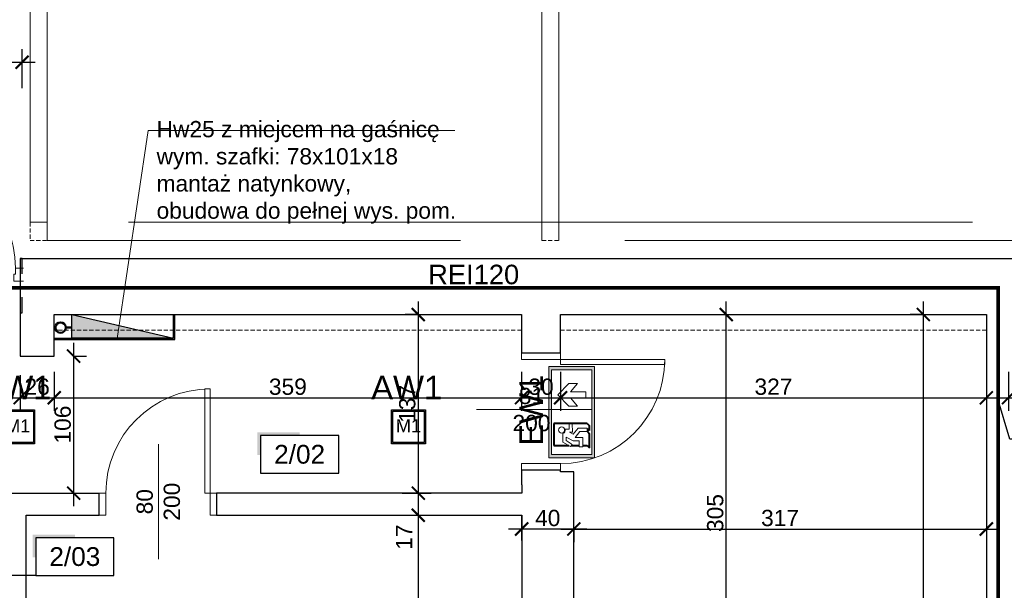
# Model space of a CAD drawing. Header units: millimetres. Extents: x 2709036 to 2756280, y 168165 to 192362.
# Tile 158 of 192: x 2724574 to 2725330, y 191102 to 191541. Entities that reach past the tile are written whole.
import ezdxf
from ezdxf.enums import TextEntityAlignment as Align

# ---------------------------------------------------------------- set-up
doc = ezdxf.new("R2010")
doc.units = ezdxf.units.MM
doc.header["$MEASUREMENT"] = 0
for name, pattern in [('ACAD_ISO03W100', [30, 12, -18]), ('CENTER2', [1.125, 0.75, -0.125, 0.125, -0.125]), ('HIDDEN2', [4.7625, 3.175, -1.5875])]:
    doc.linetypes.add(name, pattern=pattern)
doc.layers.add('6 - OPISY', color=7, linetype='Continuous')
doc.layers.add('Oświetlenie awaryjne', color=1, linetype='Continuous')
for name, color, linetype, lineweight in [('[san] inst. hydrantowa', 4, 'CENTER2', 50), ('__MAZ_EKSP_PROJ', 3, 'Continuous', 0), ('__MAZ_LIKWIDACJE', 6, 'ACAD_ISO03W100', 30), ('__MAZ_OPIS_STOLARKA', 7, 'Continuous', 0), ('__MAZ_SCHODY', 7, 'Continuous', 0), ('__MAZ_STOLARKA DRZWIOWA ISTN', 7, 'Continuous', 9), ('__MAZ_STOLARKA DRZWIOWA NOWA', 7, 'Continuous', 9), ('__MAZ_WYMIARY', 7, 'Continuous', 9), ('__MAZ_ŚCIANY ISTNIEJĄCE', 7, 'Continuous', 30), ('A-Wall-Open', 8, 'Continuous', 15), ('Oświetlenie ewakuacyjne', 3, 'Continuous', 20)]:
    doc.layers.add(name, color=color, linetype=linetype, lineweight=lineweight)
doc.styles.add('Arial', font='arial.ttf')
doc.styles.add('Dimensions', font='arial.ttf')
doc.styles.add('Malanow_1_100', font='isocpeur.ttf')
doc.styles.get("Standard").update_dxf_attribs({"font": 'arial.ttf'})
doc.styles.add('styl1', font='arial.ttf')
doc.dimstyles.new('100', dxfattribs={"dimtxt": 10, "dimasz": 10, "dimexe": 18, "dimexo": 15, "dimgap": 9, "dimtad": 1, "dimdec": 1, "dimrnd": 0.5, "dimdsep": 46, "dimtxsty": 'Dimensions', "dimblk": 'ARCHTICK', "dimcen": 9, "dimdle": 10, "dimadec": 1, "dimazin": 2, "dimtfac": 1, "dimtdec": 4, "dimtofl": 0, "dimtmove": 2, "dimatfit": 3, "dimfxl": 1, "dimtolj": 1, "dimtzin": 0, "dimarcsym": 0})

# ---------------------------------------------------------------- blocks, each defined once
blk = doc.blocks.new('*U9')
at = {"ltscale": 10}
blk.add_hatch(color=256, dxfattribs=at).paths.add_polyline_path([(0, 26), (-25, 26), (-27, 26), (-27, 11.46), (-25, 11.46), (-25, 24), (0, 24)])
blk.add_lwpolyline([(-25, 0), (25, 0), (25, 24), (-25, 24)], close=True, dxfattribs=at)
at = {"layer": '6 - OPISY'}
for tag, p in [('NRPOM', (0, 6)), ('WYSPOM', (3.39, -15.66))]:
    blk.add_attdef(tag, text='', height=12, dxfattribs=at).set_placement(p, align=Align.CENTER)
blk = doc.blocks.new('_ArchTick')
at = {"color": 0, "linetype": 'ByBlock', "const_width": 0.15}
blk.add_lwpolyline([(-0.5, -0.5), (0.5, 0.5)], dxfattribs=at)
blk = doc.blocks.new('*D1251')
at = {"layer": '__MAZ_WYMIARY', "color": 0, "lineweight": -2}
for p, q in [((2724879.83, 191324.08), (2724879.83, 191166.96)), ((2724879.83, 191314.08), (2724869.83, 191314.08)), ((2724879.83, 191176.96), (2724869.83, 191176.96))]:
    blk.add_line(p, q, dxfattribs=at)
at = {"layer": 'Defpoints', "color": 0, "lineweight": 30}
for p in [(2724885.53, 191314.08), (2724879.83, 191176.96), (2724885.53, 191176.96)]:
    blk.add_point(p, dxfattribs=at)
at = {"layer": '__MAZ_WYMIARY', "color": 0, "lineweight": -2, "xscale": 10, "yscale": 10, "zscale": 10}
for p, rotation in [((2724879.83, 191314.08), 90), ((2724879.83, 191176.96), 270)]:
    blk.add_blockref('_ArchTick', p, dxfattribs=dict(at, rotation=rotation))
at = {"layer": '__MAZ_WYMIARY', "color": 0, "lineweight": 5, "insert": (2724871.44, 191245.52), "char_height": 12.5, "attachment_point": 5, "rotation": 90, "style": 'Arial'}
blk.add_mtext('\\A1;137', dxfattribs=at)
blk = doc.blocks.new('*D1263')
at = {"layer": '__MAZ_WYMIARY', "color": 0, "lineweight": -2}
for p, q in [((2724481.32, 191487.82), (2724481.32, 191517.82)), ((2724575.67, 191487.82), (2724575.67, 191517.82)), ((2724471.32, 191507.82), (2724585.67, 191507.82))]:
    blk.add_line(p, q, dxfattribs=at)
at = {"layer": 'Defpoints', "color": 0, "lineweight": 30}
for p in [(2724575.67, 191507.82), (2724481.32, 191357.08), (2724575.67, 191357.08)]:
    blk.add_point(p, dxfattribs=at)
at = {"layer": '__MAZ_WYMIARY', "color": 0, "lineweight": -2, "xscale": 10, "yscale": 10, "zscale": 10, "rotation": 180}
blk.add_blockref('_ArchTick', (2724481.32, 191507.82), dxfattribs=at)
at = {"layer": '__MAZ_WYMIARY', "color": 0, "lineweight": -2, "xscale": 10, "yscale": 10, "zscale": 10}
blk.add_blockref('_ArchTick', (2724575.67, 191507.82), dxfattribs=at)
at = {"layer": '__MAZ_WYMIARY', "color": 0, "lineweight": 5, "insert": (2724528.5, 191516.2), "char_height": 12.5, "attachment_point": 5, "style": 'Arial'}
blk.add_mtext('\\A1;95', dxfattribs=at)
blk = doc.blocks.new('*D1270')
at = {"layer": '__MAZ_WYMIARY', "color": 0, "lineweight": -2}
for p, q in [((2724989.22, 191149.43), (2725325.97, 191149.43)), ((2724999.22, 191149.43), (2724999.22, 191139.43)), ((2725315.97, 191149.43), (2725315.97, 191139.43))]:
    blk.add_line(p, q, dxfattribs=at)
at = {"layer": 'Defpoints', "color": 0, "lineweight": 30}
for p in [(2724999.22, 191162.22), (2725315.97, 191162.22), (2725315.97, 191149.43)]:
    blk.add_point(p, dxfattribs=at)
at = {"layer": '__MAZ_WYMIARY', "color": 0, "lineweight": -2, "xscale": 10, "yscale": 10, "zscale": 10, "rotation": 180}
blk.add_blockref('_ArchTick', (2724999.22, 191149.43), dxfattribs=at)
at = {"layer": '__MAZ_WYMIARY', "color": 0, "lineweight": -2, "xscale": 10, "yscale": 10, "zscale": 10}
blk.add_blockref('_ArchTick', (2725315.97, 191149.43), dxfattribs=at)
at = {"layer": '__MAZ_WYMIARY', "color": 0, "lineweight": 5, "insert": (2725157.59, 191157.81), "char_height": 12.5, "attachment_point": 5, "style": 'Arial'}
blk.add_mtext('\\A1;317', dxfattribs=at)
blk = doc.blocks.new('*D1271')
at = {"layer": '__MAZ_WYMIARY', "color": 0, "lineweight": -2}
for p, q in [((2725267.58, 191324.08), (2725267.58, 190754.08)), ((2725267.58, 191314.08), (2725257.58, 191314.08)), ((2725267.58, 190764.08), (2725257.58, 190764.08))]:
    blk.add_line(p, q, dxfattribs=at)
at = {"layer": 'Defpoints', "color": 0, "lineweight": 30}
for p in [(2725281.37, 191314.08), (2725267.58, 190764.08), (2725281.37, 190764.08)]:
    blk.add_point(p, dxfattribs=at)
at = {"layer": '__MAZ_WYMIARY', "color": 0, "lineweight": -2, "xscale": 10, "yscale": 10, "zscale": 10}
for p, rotation in [((2725267.58, 191314.08), 90), ((2725267.58, 190764.08), 270)]:
    blk.add_blockref('_ArchTick', p, dxfattribs=dict(at, rotation=rotation))
at = {"layer": '__MAZ_WYMIARY', "color": 0, "lineweight": 5, "insert": (2725259.2, 191039.08), "char_height": 12.5, "attachment_point": 5, "rotation": 90, "style": 'Arial'}
blk.add_mtext('\\A1;550', dxfattribs=at)
blk = doc.blocks.new('*D1320')
at = {"layer": '__MAZ_WYMIARY', "color": 0, "lineweight": -2}
for p, q in [((2724879.83, 191186.96), (2724879.83, 191149.96)), ((2724867.46, 191176.96), (2724889.83, 191176.96)), ((2724867.46, 191159.96), (2724889.83, 191159.96))]:
    blk.add_line(p, q, dxfattribs=at)
at = {"layer": 'Defpoints', "color": 0, "lineweight": 30}
for p in [(2724852.46, 191176.96), (2724852.46, 191159.96), (2724879.83, 191159.96)]:
    blk.add_point(p, dxfattribs=at)
at = {"layer": '__MAZ_WYMIARY', "color": 0, "lineweight": -2, "xscale": 10, "yscale": 10, "zscale": 10}
for p, rotation in [((2724879.83, 191176.96), 90), ((2724879.83, 191159.96), 270)]:
    blk.add_blockref('_ArchTick', p, dxfattribs=dict(at, rotation=rotation))
at = {"layer": '__MAZ_WYMIARY', "color": 0, "lineweight": 5, "insert": (2724868.96, 191143.16), "char_height": 12.5, "attachment_point": 5, "rotation": 90, "style": 'Arial'}
blk.add_mtext('\\A1;17', dxfattribs=at)
blk = doc.blocks.new('*D1321')
at = {"layer": '__MAZ_WYMIARY', "color": 0, "lineweight": -2}
for p, q in [((2724879.83, 191169.96), (2724879.83, 190754.08)), ((2724859.83, 191159.96), (2724889.83, 191159.96)), ((2724859.83, 190764.08), (2724889.83, 190764.08))]:
    blk.add_line(p, q, dxfattribs=at)
at = {"layer": 'Defpoints', "color": 0, "lineweight": 30}
for p in [(2724824.97, 191159.96), (2724824.97, 190764.08), (2724879.83, 190764.08)]:
    blk.add_point(p, dxfattribs=at)
at = {"layer": '__MAZ_WYMIARY', "color": 0, "lineweight": -2, "xscale": 10, "yscale": 10, "zscale": 10}
for p, rotation in [((2724879.83, 191159.96), 90), ((2724879.83, 190764.08), 270)]:
    blk.add_blockref('_ArchTick', p, dxfattribs=dict(at, rotation=rotation))
at = {"layer": '__MAZ_WYMIARY', "color": 0, "lineweight": 5, "insert": (2724871.44, 190962.02), "char_height": 12.5, "attachment_point": 5, "rotation": 90, "style": 'Arial'}
blk.add_mtext('\\A1;396', dxfattribs=at)
blk = doc.blocks.new('*D1324')
at = {"layer": '__MAZ_WYMIARY', "color": 0, "lineweight": -2}
for p, q in [((2724482.82, 191267.51), (2724482.82, 191240.23)), ((2724574.17, 191267.51), (2724574.17, 191240.23)), ((2724472.82, 191250.23), (2724584.17, 191250.23))]:
    blk.add_line(p, q, dxfattribs=at)
at = {"layer": 'Defpoints', "color": 0, "lineweight": 30}
for p in [(2724482.82, 191282.51), (2724574.17, 191282.51), (2724574.17, 191250.23)]:
    blk.add_point(p, dxfattribs=at)
at = {"layer": '__MAZ_WYMIARY', "color": 0, "lineweight": -2, "xscale": 10, "yscale": 10, "zscale": 10, "rotation": 180}
blk.add_blockref('_ArchTick', (2724482.82, 191250.23), dxfattribs=at)
at = {"layer": '__MAZ_WYMIARY', "color": 0, "lineweight": -2, "xscale": 10, "yscale": 10, "zscale": 10}
blk.add_blockref('_ArchTick', (2724574.17, 191250.23), dxfattribs=at)
at = {"layer": '__MAZ_WYMIARY', "color": 0, "lineweight": 5, "insert": (2724528.5, 191258.62), "char_height": 12.5, "attachment_point": 5, "style": 'Arial'}
blk.add_mtext('\\A1;92', dxfattribs=at)
blk = doc.blocks.new('*D1325')
at = {"layer": '__MAZ_WYMIARY', "color": 0, "lineweight": -2}
for p, q in [((2724574.17, 191267.51), (2724574.17, 191240.23)), ((2724600.35, 191267.26), (2724600.35, 191240.23)), ((2724564.17, 191250.23), (2724610.35, 191250.23))]:
    blk.add_line(p, q, dxfattribs=at)
at = {"layer": 'Defpoints', "color": 0, "lineweight": 30}
for p in [(2724574.17, 191282.51), (2724600.35, 191282.26), (2724600.35, 191250.23)]:
    blk.add_point(p, dxfattribs=at)
at = {"layer": '__MAZ_WYMIARY', "color": 0, "lineweight": -2, "xscale": 10, "yscale": 10, "zscale": 10, "rotation": 180}
blk.add_blockref('_ArchTick', (2724574.17, 191250.23), dxfattribs=at)
at = {"layer": '__MAZ_WYMIARY', "color": 0, "lineweight": -2, "xscale": 10, "yscale": 10, "zscale": 10}
blk.add_blockref('_ArchTick', (2724600.35, 191250.23), dxfattribs=at)
at = {"layer": '__MAZ_WYMIARY', "color": 0, "lineweight": 5, "insert": (2724587.26, 191258.62), "char_height": 12.5, "attachment_point": 5, "style": 'Arial'}
blk.add_mtext('\\A1;26', dxfattribs=at)
blk = doc.blocks.new('*D1326')
at = {"layer": '__MAZ_WYMIARY', "color": 0, "lineweight": -2}
for p, q in [((2724600.35, 191270.23), (2724600.35, 191240.23)), ((2724959.08, 191270.23), (2724959.08, 191240.23)), ((2724590.35, 191250.23), (2724969.08, 191250.23))]:
    blk.add_line(p, q, dxfattribs=at)
at = {"layer": 'Defpoints', "color": 0, "lineweight": 30}
for p in [(2724600.35, 191314.08), (2724959.08, 191314.08), (2724959.08, 191250.23)]:
    blk.add_point(p, dxfattribs=at)
at = {"layer": '__MAZ_WYMIARY', "color": 0, "lineweight": -2, "xscale": 10, "yscale": 10, "zscale": 10, "rotation": 180}
blk.add_blockref('_ArchTick', (2724600.35, 191250.23), dxfattribs=at)
at = {"layer": '__MAZ_WYMIARY', "color": 0, "lineweight": -2, "xscale": 10, "yscale": 10, "zscale": 10}
blk.add_blockref('_ArchTick', (2724959.08, 191250.23), dxfattribs=at)
at = {"layer": '__MAZ_WYMIARY', "color": 0, "lineweight": 5, "insert": (2724779.72, 191258.62), "char_height": 12.5, "attachment_point": 5, "style": 'Arial'}
blk.add_mtext('\\A1;359', dxfattribs=at)
blk = doc.blocks.new('*D1327')
at = {"layer": '__MAZ_WYMIARY', "color": 0, "lineweight": -2}
for p, q in [((2724959.08, 191269.66), (2724959.08, 191240.23)), ((2724989.08, 191269.66), (2724989.08, 191240.23)), ((2724949.08, 191250.23), (2724999.08, 191250.23))]:
    blk.add_line(p, q, dxfattribs=at)
at = {"layer": 'Defpoints', "color": 0, "lineweight": 30}
for p in [(2724959.08, 191284.66), (2724989.08, 191284.66), (2724989.08, 191250.23)]:
    blk.add_point(p, dxfattribs=at)
at = {"layer": '__MAZ_WYMIARY', "color": 0, "lineweight": -2, "xscale": 10, "yscale": 10, "zscale": 10, "rotation": 180}
blk.add_blockref('_ArchTick', (2724959.08, 191250.23), dxfattribs=at)
at = {"layer": '__MAZ_WYMIARY', "color": 0, "lineweight": -2, "xscale": 10, "yscale": 10, "zscale": 10}
blk.add_blockref('_ArchTick', (2724989.08, 191250.23), dxfattribs=at)
at = {"layer": '__MAZ_WYMIARY', "color": 0, "lineweight": 5, "insert": (2724974.08, 191258.62), "char_height": 12.5, "attachment_point": 5, "style": 'Arial'}
blk.add_mtext('\\A1;30', dxfattribs=at)
blk = doc.blocks.new('*D1328')
at = {"layer": '__MAZ_WYMIARY', "color": 0, "lineweight": -2}
for p, q in [((2724989.08, 191270.23), (2724989.08, 191240.23)), ((2725315.97, 191270.23), (2725315.97, 191240.23)), ((2724979.08, 191250.23), (2725325.97, 191250.23))]:
    blk.add_line(p, q, dxfattribs=at)
at = {"layer": 'Defpoints', "color": 0, "lineweight": 30}
for p in [(2724989.08, 191314.08), (2725315.97, 191314.08), (2725315.97, 191250.23)]:
    blk.add_point(p, dxfattribs=at)
at = {"layer": '__MAZ_WYMIARY', "color": 0, "lineweight": -2, "xscale": 10, "yscale": 10, "zscale": 10, "rotation": 180}
blk.add_blockref('_ArchTick', (2724989.08, 191250.23), dxfattribs=at)
at = {"layer": '__MAZ_WYMIARY', "color": 0, "lineweight": -2, "xscale": 10, "yscale": 10, "zscale": 10}
blk.add_blockref('_ArchTick', (2725315.97, 191250.23), dxfattribs=at)
at = {"layer": '__MAZ_WYMIARY', "color": 0, "lineweight": 5, "insert": (2725152.52, 191258.62), "char_height": 12.5, "attachment_point": 5, "style": 'Arial'}
blk.add_mtext('\\A1;327', dxfattribs=at)
blk = doc.blocks.new('*D1329')
at = {"layer": '__MAZ_WYMIARY', "color": 0, "lineweight": -2}
for p, q in [((2725315.97, 191270.23), (2725315.97, 191240.23)), ((2725332.97, 191270.23), (2725332.97, 191240.23)), ((2725305.97, 191250.23), (2725342.97, 191250.23)), ((2725334.01, 191218.41), (2725324.47, 191250.23)), ((2725354.74, 191218.41), (2725334.01, 191218.41))]:
    blk.add_line(p, q, dxfattribs=at)
at = {"layer": 'Defpoints', "color": 0, "lineweight": 30}
for p in [(2725315.97, 191314.08), (2725332.97, 191314.08), (2725332.97, 191250.23)]:
    blk.add_point(p, dxfattribs=at)
at = {"layer": '__MAZ_WYMIARY', "color": 0, "lineweight": -2, "xscale": 10, "yscale": 10, "zscale": 10, "rotation": 180}
blk.add_blockref('_ArchTick', (2725315.97, 191250.23), dxfattribs=at)
at = {"layer": '__MAZ_WYMIARY', "color": 0, "lineweight": -2, "xscale": 10, "yscale": 10, "zscale": 10}
blk.add_blockref('_ArchTick', (2725332.97, 191250.23), dxfattribs=at)
at = {"layer": '__MAZ_WYMIARY', "color": 0, "lineweight": 5, "insert": (2725344.38, 191226.68), "char_height": 12.5, "attachment_point": 5, "style": 'Arial'}
blk.add_mtext('\\A1;17', dxfattribs=at)
blk = doc.blocks.new('*D1330')
at = {"layer": '__MAZ_WYMIARY', "color": 0, "lineweight": -2}
for p, q in [((2725332.97, 191270.23), (2725332.97, 191240.23)), ((2726489.7, 191270.23), (2726489.7, 191240.23)), ((2725322.97, 191250.23), (2726499.7, 191250.23))]:
    blk.add_line(p, q, dxfattribs=at)
at = {"layer": 'Defpoints', "color": 0, "lineweight": 30}
for p in [(2725332.97, 191314.08), (2726489.7, 191314.08), (2726489.7, 191250.23)]:
    blk.add_point(p, dxfattribs=at)
at = {"layer": '__MAZ_WYMIARY', "color": 0, "lineweight": -2, "xscale": 10, "yscale": 10, "zscale": 10, "rotation": 180}
blk.add_blockref('_ArchTick', (2725332.97, 191250.23), dxfattribs=at)
at = {"layer": '__MAZ_WYMIARY', "color": 0, "lineweight": -2, "xscale": 10, "yscale": 10, "zscale": 10}
blk.add_blockref('_ArchTick', (2726489.7, 191250.23), dxfattribs=at)
at = {"layer": '__MAZ_WYMIARY', "color": 0, "lineweight": 5, "insert": (2725911.33, 191258.62), "char_height": 12.5, "attachment_point": 5, "style": 'Arial'}
blk.add_mtext('\\A1;1157', dxfattribs=at)
blk = doc.blocks.new('*D1332')
at = {"layer": '__MAZ_WYMIARY', "color": 0, "lineweight": -2}
for p, q in [((2724959.22, 191140.67), (2724959.22, 191159.43)), ((2724999.22, 191140.67), (2724999.22, 191159.43)), ((2725009.22, 191149.43), (2724949.22, 191149.43))]:
    blk.add_line(p, q, dxfattribs=at)
at = {"layer": 'Defpoints', "color": 0, "lineweight": 30}
for p in [(2724959.22, 191149.43), (2724959.22, 191125.67), (2724999.22, 191125.67)]:
    blk.add_point(p, dxfattribs=at)
at = {"layer": '__MAZ_WYMIARY', "color": 0, "lineweight": -2, "xscale": 10, "yscale": 10, "zscale": 10, "rotation": 180}
blk.add_blockref('_ArchTick', (2724959.22, 191149.43), dxfattribs=at)
at = {"layer": '__MAZ_WYMIARY', "color": 0, "lineweight": -2, "xscale": 10, "yscale": 10, "zscale": 10}
blk.add_blockref('_ArchTick', (2724999.22, 191149.43), dxfattribs=at)
at = {"layer": '__MAZ_WYMIARY', "color": 0, "lineweight": 5, "insert": (2724979.22, 191157.81), "char_height": 12.5, "attachment_point": 5, "style": 'Arial'}
blk.add_mtext('\\A1;40', dxfattribs=at)
blk = doc.blocks.new('*D1334')
at = {"layer": '__MAZ_WYMIARY', "color": 0, "lineweight": -2}
for p, q in [((2725116.25, 190999.32), (2725116.25, 191324.08)), ((2725096.25, 191314.08), (2725126.25, 191314.08)), ((2725096.25, 191009.32), (2725126.25, 191009.32))]:
    blk.add_line(p, q, dxfattribs=at)
at = {"layer": 'Defpoints', "color": 0, "lineweight": 30}
for p in [(2724999.22, 191314.08), (2725116.25, 191314.08), (2724999.22, 191009.32)]:
    blk.add_point(p, dxfattribs=at)
at = {"layer": '__MAZ_WYMIARY', "color": 0, "lineweight": -2, "xscale": 10, "yscale": 10, "zscale": 10}
for p, rotation in [((2725116.25, 191314.08), 90), ((2725116.25, 191009.32), 270)]:
    blk.add_blockref('_ArchTick', p, dxfattribs=dict(at, rotation=rotation))
at = {"layer": '__MAZ_WYMIARY', "color": 0, "lineweight": 5, "insert": (2725107.86, 191161.7), "char_height": 12.5, "attachment_point": 5, "rotation": 90, "style": 'Arial'}
blk.add_mtext('\\A1;305', dxfattribs=at)
blk = doc.blocks.new('*D1416')
at = {"layer": '__MAZ_WYMIARY', "color": 0, "lineweight": -2}
for p, q in [((2724615.25, 191292.26), (2724615.25, 191166.96)), ((2724615.25, 191282.26), (2724625.25, 191282.26)), ((2724615.25, 191176.96), (2724625.25, 191176.96))]:
    blk.add_line(p, q, dxfattribs=at)
at = {"layer": 'Defpoints', "color": 0, "lineweight": 30}
for p in [(2724600.35, 191282.26), (2724601.36, 191176.96), (2724615.25, 191176.96)]:
    blk.add_point(p, dxfattribs=at)
at = {"layer": '__MAZ_WYMIARY', "color": 0, "lineweight": -2, "xscale": 10, "yscale": 10, "zscale": 10}
for p, rotation in [((2724615.25, 191282.26), 90), ((2724615.25, 191176.96), 270)]:
    blk.add_blockref('_ArchTick', p, dxfattribs=dict(at, rotation=rotation))
at = {"layer": '__MAZ_WYMIARY', "color": 0, "lineweight": 5, "insert": (2724606.86, 191229.61), "char_height": 12.5, "attachment_point": 5, "rotation": 90, "style": 'Arial'}
blk.add_mtext('\\A1;106', dxfattribs=at)
blk = doc.blocks.new('90')
at = {"color": 0, "linetype": 'Continuous', "lineweight": 5}
for p, q in [((30102.84, -38884.85), (30102.84, -38878.44)), ((30113.27, -38878.44), (30113.27, -38885.98)), ((30107.55, -38884.85), (30102.84, -38884.85)), ((30107.55, -38885.98), (30107.55, -38884.85)), ((30113.27, -38885.98), (30107.55, -38885.98)), ((30015.67, -38967.31), (30015.67, -38972.02)), ((30102.84, -38967.31), (30015.67, -38967.31)), ((30015.67, -38967.31), (30015.67, -38972.02)), ((30102.84, -38972.02), (30102.84, -38967.31)), ((30015.67, -38972.02), (30102.84, -38972.02)), ((30102.84, -38978.44), (30102.84, -38972.02)), ((30102.84, -38972.02), (30107.55, -38972.02)), ((30107.55, -38972.02), (30107.55, -38970.89)), ((30107.55, -38970.89), (30113.27, -38970.89)), ((30113.27, -38970.89), (30113.27, -38978.44))]:
    blk.add_line(p, q, dxfattribs=at)
blk.add_arc((30102.84, -38972.02), 87.17, 90, 180, dxfattribs=at)
blk = doc.blocks.new('*U718')
at = {"layer": 'Oświetlenie awaryjne'}
h = blk.add_hatch(color=256, dxfattribs=at)
h.dxf.hatch_style = 1
h.paths.add_polyline_path([(-13, -13), (13, -13), (13, 13), (-13, 13)])
h.paths.add_polyline_path([(-12, -12), (12, -12), (12, 12), (-12, 12)], flags=16)
for points in [[(-13, 13), (13, 13), (13, -13), (-13, -13)], [(-12, 12), (12, 12), (12, -12), (-12, -12)]]:
    blk.add_lwpolyline(points, close=True, dxfattribs=at)
at = {"layer": 'Oświetlenie awaryjne', "attachment_point": 1, "style": 'Malanow_1_100'}
for s, width, insert, char_height in [('{\\fArial|b0|i0|c238|p34;AW1}', 59.6663, (-28.61, 39.11), 18), ('\\pxqc;{\\fArial|b0|i0|c238|p34;M1}', 26, (-13, 5.68), 10)]:
    blk.add_mtext_dynamic_manual_height_columns(s, width=width, gutter_width=669.53, heights=[0], dxfattribs=dict(at, insert=insert, char_height=char_height))
blk = doc.blocks.new('DG')
at = {"layer": 'Oświetlenie ewakuacyjne', "linetype": 'ByBlock'}
h = blk.add_hatch(color=256, dxfattribs=at)
h.paths.add_polyline_path([(-0.92, 34.23), (69.08, 34.23), (69.08, -0.77), (-0.92, -0.77)])
h.paths.add_polyline_path([(1.54, 32.26), (66.63, 32.26), (66.63, 1.21), (1.54, 1.21)], flags=16)
at = {"layer": 'Oświetlenie ewakuacyjne', "lineweight": 40}
for p, q in [((42.7, 30.38), (59.77, 30.38)), ((42.7, 4.82), (42.7, 30.38)), ((59.77, 30.38), (59.77, 18.95)), ((59.77, 17.11), (59.77, 10.93)), ((59.77, 8.22), (59.77, 4.82)), ((42.7, 4.82), (44.51, 3.02)), ((48.13, 3.02), (44.51, 3.02)), ((46.75, 4.39), (48.13, 3.02)), ((49.31, 4.39), (50.69, 3.02)), ((61.58, 3.02), (50.69, 3.02)), ((59.77, 4.82), (61.58, 3.02))]:
    blk.add_line(p, q, dxfattribs=at)
at = {"layer": 'Oświetlenie ewakuacyjne'}
for p, q in [((12.09, 19.05), (20.78, 27.53)), ((20.78, 27.53), (29.47, 19.05)), ((57, 23.48), (50.5, 23.49)), ((60.56, 17.65), (57, 23.48)), ((12.09, 12.28), (12.09, 19.05)), ((18.37, 17.8), (12.09, 12.28)), ((18.37, 5.81), (18.37, 17.8)), ((29.47, 12.28), (23.19, 17.8)), ((23.19, 17.8), (23.19, 5.81)), ((29.47, 19.05), (29.47, 12.28)), ((47.27, 18.64), (42.7, 18.64)), ((42.7, 18.64), (42.7, 16.29)), ((42.7, 16.29), (49.38, 16.28)), ((50.94, 15.55), (46.32, 11.89)), ((47.27, 21.68), (47.27, 18.64)), ((49.38, 16.28), (49.38, 18.44)), ((49.38, 18.44), (50.94, 15.55)), ((56.23, 15.6), (53.21, 21.11)), ((53.21, 21.11), (55.91, 21.11)), ((55.91, 21.11), (58.82, 16.48)), ((56.23, 10.93), (56.23, 15.6)), ((58.82, 16.48), (60.56, 17.65)), ((46.32, 11.89), (46.32, 4.82)), ((48.88, 10.54), (53.52, 13.99)), ((48.88, 4.82), (48.88, 10.54)), ((53.52, 13.99), (53.51, 8.22)), ((53.51, 8.22), (60.78, 8.22)), ((60.79, 10.93), (56.23, 10.93)), ((60.78, 8.22), (60.79, 10.93)), ((23.19, 5.81), (18.37, 5.81)), ((46.32, 4.82), (48.88, 4.82)), ((46.75, 4.39), (49.31, 4.39))]:
    blk.add_line(p, q, dxfattribs=at)
for points in [[(-0.92, 34.23), (69.08, 34.23), (69.08, -0.77), (-0.92, -0.77)], [(1.54, 32.26), (66.63, 32.26), (66.63, 1.21), (1.54, 1.21)]]:
    blk.add_lwpolyline(points, close=True, dxfattribs=at)
blk.add_circle((47.8, 24.52), 2.34, dxfattribs=at)
blk.add_arc((47.8, 24.52), 2.88, 259.40031, 339.13959, dxfattribs=at)
blk = doc.blocks.new('*U714')
at = {"layer": 'Oświetlenie ewakuacyjne', "color": 1, "linetype": 'ByBlock', "xscale": -1, "rotation": 359.9999999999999}
blk.add_blockref('DG', (69.08, 0.76), dxfattribs=at)
at = {"layer": 'Oświetlenie ewakuacyjne', "insert": (9.21, 57.69), "char_height": 18, "attachment_point": 1, "style": 'Malanow_1_100'}
blk.add_mtext_dynamic_manual_height_columns('{\\fArial|b0|i0|c238|p34;EW1}', width=42.9792, gutter_width=669.53, heights=[0], dxfattribs=at)

msp = doc.modelspace()

# ---------------------------------------------------------------- hatches: boundary and pattern name
at = {"layer": '__MAZ_EKSP_PROJ', "lineweight": 30}
h = msp.add_hatch(color=256, dxfattribs=at)
h.dxf.hatch_style = 1
h.paths.add_polyline_path([(2724613.81, 191296.08), (2724691.81, 191296.08), (2724613.81, 191314.08)])

# ---------------------------------------------------------------- linework, layer by layer
at = {"layer": '6 - OPISY', "color": 252}
msp.add_line((2724586.17, 191113.86), (2724507.28, 191113.86), dxfattribs=at)
at = {"layer": '[san] inst. hydrantowa', "color": 252, "linetype": 'Continuous', "ltscale": 50}
msp.add_line((2724613.22, 191304.08), (2724609.21, 191304.08), dxfattribs=at)
msp.add_circle((2724605.21, 191304.08), 4, dxfattribs=at)
at = {"layer": '__MAZ_EKSP_PROJ'}
msp.add_lwpolyline([(2724648.71, 191295.6), (2724672.56, 191455.47), (2724908.03, 191455.47)], dxfattribs=at)
at = {"layer": '__MAZ_EKSP_PROJ', "linetype": 'ACAD_ISO03W100', "const_width": 3}
msp.add_lwpolyline([(2725325.05, 190706.1), (2725325.05, 191099.73), (2725325.05, 191099.73), (2725325.05, 191334.58), (2724469.4, 191334.58)], dxfattribs=at)
at = {"layer": '__MAZ_EKSP_PROJ', "lineweight": 30}
msp.add_lwpolyline([(2724613.81, 191314.08), (2724691.81, 191314.08), (2724691.81, 191296.08), (2724613.81, 191296.08), (2724613.81, 191314.08), (2724691.81, 191296.08)], dxfattribs=at)
at = {"layer": '__MAZ_LIKWIDACJE', "color": 252, "lineweight": 30}
msp.add_lwpolyline([(2724575.67, 191357.08), (2724574.17, 191357.08), (2724574.17, 191315.38), (2724575.67, 191315.38), (2724575.67, 191357.08)], dxfattribs=at)
at = {"layer": '__MAZ_OPIS_STOLARKA', "color": 252}
for points in [[(2724924.43, 191241.14), (2725013.15, 191241.14)], [(2724680.29, 191126.31), (2724680.29, 191214.48)]]:
    msp.add_lwpolyline(points, dxfattribs=at)
at = {"layer": '__MAZ_SCHODY', "color": 252, "linetype": 'HIDDEN2', "lineweight": 5}
for p, q in [((2724581.82, 191384.99), (2724581.82, 191370.99)), ((2724594.82, 191384.99), (2724581.82, 191384.99)), ((2724594.82, 191370.99), (2724594.82, 191384.99)), ((2724974.82, 191384.99), (2724974.82, 191370.99)), ((2724987.82, 191384.99), (2724974.82, 191384.99)), ((2724987.82, 191370.99), (2724987.82, 191384.99)), ((2724581.82, 191370.99), (2724594.82, 191370.99)), ((2724974.82, 191370.99), (2724987.82, 191370.99))]:
    msp.add_line(p, q, dxfattribs=at)
at = {"layer": '__MAZ_STOLARKA DRZWIOWA ISTN', "color": 252, "linetype": 'Continuous'}
for points in [[(2724959.08, 191279.66), (2724959.08, 191284.66), (2724989.08, 191284.66), (2724989.08, 191279.66)], [(2724989.08, 191279.66), (2724989.08, 191275.66), (2725069.08, 191275.66), (2725069.08, 191279.66)], [(2724719.97, 191176.96), (2724715.97, 191176.96), (2724715.97, 191256.96), (2724719.97, 191256.96)], [(2724959.08, 191199.66), (2724959.08, 191194.66), (2724989.08, 191194.66), (2724989.08, 191199.66)], [(2724639.97, 191159.96), (2724634.97, 191159.96), (2724634.97, 191176.96), (2724639.97, 191176.96)], [(2724719.97, 191159.96), (2724724.97, 191159.96), (2724724.97, 191176.96), (2724719.97, 191176.96)]]:
    msp.add_lwpolyline(points, close=True, dxfattribs=at)
msp.add_arc((2724989.08, 191279.66), 80, 270, 0, dxfattribs=at)
at = {"layer": '__MAZ_STOLARKA DRZWIOWA ISTN', "color": 252, "linetype": 'Continuous', "extrusion": (0, 0, -1)}
msp.add_arc((-2724719.97, 191176.96), 80, 0, 90, dxfattribs=at)
at = {"layer": '__MAZ_ŚCIANY ISTNIEJĄCE', "color": 252, "ltscale": 15}
for p, q in [((2724574.17, 191357.08), (2725466.66, 191357.08)), ((2724574.17, 191357.08), (2724574.17, 191282.26)), ((2724600.35, 191314.08), (2724959.08, 191314.08)), ((2724600.35, 191282.26), (2724600.35, 191314.08)), ((2724959.08, 191314.08), (2724959.08, 191284.66)), ((2724989.08, 191284.66), (2724989.08, 191314.08)), ((2724989.08, 191314.08), (2725315.97, 191314.08)), ((2725315.97, 191314.08), (2725315.97, 190764.08)), ((2724574.17, 191282.26), (2724600.35, 191282.26)), ((2724959.08, 191284.66), (2724989.08, 191284.66)), ((2724989.08, 191194.66), (2724959.08, 191194.66)), ((2724959.08, 191194.66), (2724959.08, 191183.38)), ((2724989.08, 191193.38), (2724989.08, 191194.66)), ((2724999.22, 191193.38), (2724989.08, 191193.38)), ((2724999.22, 191009.32), (2724999.22, 191193.38)), ((2724959.08, 191183.38), (2724959.22, 191183.38)), ((2724959.22, 191183.38), (2724959.22, 191176.96)), ((2724567.74, 191176.96), (2724634.97, 191176.96)), ((2724634.97, 191159.96), (2724634.97, 191176.96)), ((2724959.22, 191176.96), (2724724.97, 191176.96)), ((2724724.97, 191176.96), (2724724.97, 191159.96)), ((2724578.88, 191159.96), (2724634.97, 191159.96)), ((2724578.88, 190764.08), (2724578.88, 191159.96)), ((2724724.97, 191159.96), (2724959.22, 191159.96)), ((2724959.22, 191159.96), (2724959.22, 191014.32))]:
    msp.add_line(p, q, dxfattribs=at)
for points in [[(2724600.35, 191296.08), (2724691.81, 191296.08), (2724691.81, 191314.08)], [(2724600.35, 191294.83), (2724693.06, 191294.83), (2724693.06, 191314.08)]]:
    msp.add_lwpolyline(points, dxfattribs=at)
at = {"layer": 'A-Wall-Open', "color": 252, "linetype": 'HIDDEN2'}
for p, q in [((2724959.08, 191301.99), (2724600.35, 191301.99)), ((2725315.97, 191301.99), (2724989.08, 191301.99))]:
    msp.add_line(p, q, dxfattribs=at)
at = {"layer": 'A-Wall-Open', "color": 252, "linetype": 'HIDDEN2', "ltscale": 100}
for points in [[(2724581.82, 191384.99), (2724594.82, 191384.99), (2724594.82, 191624.99), (2724581.82, 191624.99)], [(2724974.82, 191384.99), (2724987.82, 191384.99), (2724987.82, 191624.99), (2724974.82, 191624.99)], [(2724974.82, 191384.99), (2724594.82, 191384.99), (2724594.82, 191370.99), (2724974.82, 191370.99)], [(2725355.82, 191370.99), (2724987.82, 191370.99), (2724987.82, 191384.99), (2725355.82, 191384.99)]]:
    msp.add_lwpolyline(points, close=True, dxfattribs=at)

# ---------------------------------------------------------------- block references
at = {"layer": '6 - OPISY', "color": 252, "xscale": 1.2, "yscale": 1.2, "zscale": 1.2}
for p, values in [((2724788.77, 191192.43), {'NRPOM': '2/02'}), ((2724616.17, 191113.86), {'NRPOM': '2/03'})]:
    msp.add_blockref('*U9', p, dxfattribs=at).add_auto_attribs(values)
at = {"layer": '__MAZ_STOLARKA DRZWIOWA NOWA', "color": 252, "lineweight": -2, "xscale": 0.9635179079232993, "yscale": 0.9635179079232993, "zscale": 0.9635179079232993, "rotation": 269.9999999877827}
msp.add_blockref('90', (2762036.74, 220354.32), dxfattribs=at)
at = {"layer": 'Oświetlenie awaryjne'}
for p in [(2724572.32, 191227.96, 0), (2724872.32, 191227.96, 0)]:
    msp.add_blockref('*U718', p, dxfattribs=at)
at = {"layer": 'Oświetlenie ewakuacyjne', "linetype": 'ByBlock', "rotation": 89.99999999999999}
msp.add_blockref('*U714', (2725015.16, 191204.16), dxfattribs=at)

# ---------------------------------------------------------------- texts
at = {"layer": '__MAZ_EKSP_PROJ', "insert": (2724831.55, 191423.32), "char_height": 12.5, "width": 305.2399, "attachment_point": 5, "style": 'styl1'}
msp.add_mtext('\\pxql;Hw25 z miejcem na gaśnicę\\Pwym. szafki: 78x101x18\\Pmantaż natynkowy,\\Pobudowa do pełnej wys. pom.', dxfattribs=at)
at = {"layer": '__MAZ_EKSP_PROJ', "linetype": 'ACAD_ISO03W100', "insert": (2724957.32, 191352.36), "char_height": 15, "attachment_point": 3}
msp.add_mtext_dynamic_manual_height_columns('REI120', width=617.9803, gutter_width=12.5, heights=[61.2], dxfattribs=at)
at = {"layer": '__MAZ_OPIS_STOLARKA', "color": 252, "insert": (2724966.74, 191241.14), "char_height": 12.5, "width": 38.3096, "attachment_point": 5, "style": 'styl1'}
msp.add_mtext('\\pxqc;81\\P200', dxfattribs=at)
at = {"layer": '__MAZ_OPIS_STOLARKA', "color": 252, "insert": (2724680.29, 191170.4), "char_height": 12.5, "width": 38.3096, "attachment_point": 5, "rotation": 90, "style": 'styl1'}
msp.add_mtext('80\\P200', dxfattribs=at)

# ---------------------------------------------------------------- dimensions: what is measured, and where the dimension line sits
at = {"layer": '__MAZ_WYMIARY', "color": 252, "lineweight": 5}
for base, p1, p2, picture, middle in [((2724575.67, 191507.82), (2724481.32, 191357.08), (2724575.67, 191357.08), '*D1263', (2724528.5, 191516.2)), ((2724959.08, 191250.23), (2724600.35, 191314.08), (2724959.08, 191314.08), '*D1326', (2724779.72, 191258.62)), ((2725315.97, 191250.23), (2724989.08, 191314.08), (2725315.97, 191314.08), '*D1328', (2725152.52, 191258.62)), ((2725332.97, 191250.23), (2725315.97, 191314.08), (2725332.97, 191314.08), '*D1329', (2725336.01, 191226.68)), ((2726489.7, 191250.23), (2725332.97, 191314.08), (2726489.7, 191314.08), '*D1330', (2725911.33, 191258.62)), ((2724574.17, 191250.23), (2724482.82, 191282.51), (2724574.17, 191282.51), '*D1324', (2724528.5, 191258.62)), ((2724600.35, 191250.23), (2724574.17, 191282.51), (2724600.35, 191282.26), '*D1325', (2724587.26, 191258.62)), ((2724989.08, 191250.23), (2724959.08, 191284.66), (2724989.08, 191284.66), '*D1327', (2724974.08, 191258.62)), ((2724959.22, 191149.43), (2724999.22, 191125.67), (2724959.22, 191125.67), '*D1332', (2724979.22, 191157.81)), ((2725315.97, 191149.43), (2724999.22, 191162.22), (2725315.97, 191162.22), '*D1270', (2725157.59, 191157.81))]:
    dim = msp.add_linear_dim(base=base, p1=p1, p2=p2, dimstyle='100', override={"dimtxt": 12.5, "dimexe": 10, "dimgap": 2, "dimdec": 0, "dimtxsty": 'Arial', "dimtmove": 1, "dimfxl": 20, "dimfxlon": 1}, dxfattribs=at)
    dim.commit()
    dim.dimension.update_dxf_attribs({"geometry": picture, "text_midpoint": middle})
for base, p1, p2, picture, middle in [((2724879.83, 191176.96), (2724885.53, 191314.08), (2724885.53, 191176.96), '*D1251', (2724871.44, 191245.52)), ((2725116.25, 191314.08), (2724999.22, 191009.32), (2724999.22, 191314.08), '*D1334', (2725107.86, 191161.7)), ((2725267.58, 190764.08), (2725281.37, 191314.08), (2725281.37, 190764.08), '*D1271', (2725259.2, 191039.08)), ((2724615.25, 191176.96), (2724600.35, 191282.26), (2724601.36, 191176.96), '*D1416', (2724606.86, 191229.61)), ((2724879.83, 190764.08), (2724824.97, 191159.96), (2724824.97, 190764.08), '*D1321', (2724871.44, 190962.02))]:
    dim = msp.add_linear_dim(base=base, p1=p1, p2=p2, angle=90, dimstyle='100', override={"dimtxt": 12.5, "dimexe": 10, "dimgap": 2, "dimdec": 0, "dimtxsty": 'Arial', "dimtmove": 1, "dimfxl": 20, "dimfxlon": 1}, dxfattribs=at)
    dim.commit()
    dim.dimension.update_dxf_attribs({"geometry": picture, "text_midpoint": middle})
dim = msp.add_linear_dim(base=(2724879.83, 191159.96), p1=(2724852.46, 191176.96), p2=(2724852.46, 191159.96), angle=90, dimstyle='100', override={"dimtxt": 12.5, "dimexe": 10, "dimgap": 2, "dimdec": 0, "dimtxsty": 'Arial', "dimtmove": 1, "dimfxl": 20, "dimfxlon": 1}, dxfattribs=at)
dim.commit()
dim.dimension.update_dxf_attribs({"geometry": '*D1320', "text_midpoint": (2724877.24, 191143.16), "dimtype": 160})

doc.saveas('drawing.dxf')
